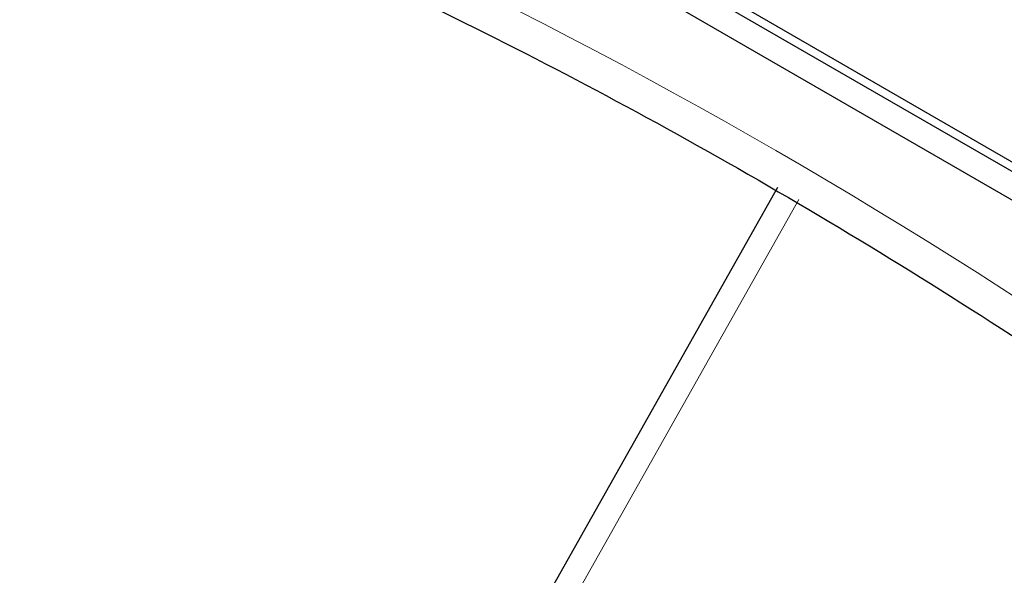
# Paper-space layout 'Blatt2' of a CAD drawing. Header units: millimetres. Extents: x 5 to 418, y 2 to 292.
# Tile 12 of 73: x 106.79 to 109.61, y 183.96 to 185.55. Entities that reach past the tile are written whole.
import ezdxf

# ---------------------------------------------------------------- set-up
doc = ezdxf.new("R2010")
doc.units = ezdxf.units.MM

psp = doc.layouts.new('Blatt2')

# ---------------------------------------------------------------- linework, layer by layer
at = {"color": 7, "linetype": 'Continuous', "lineweight": 25}
for p, q in [((102.9268, 188.9012), (114.7119, 182.0978)), ((105.9438, 187.2412), (114.7119, 182.1794)), ((105.9673, 187.2548), (114.7355, 182.193)), ((108.9617, 185.065), (107.8707, 183.1306))]:
    psp.add_line(p, q, dxfattribs=at)
at = {"color": 7, "linetype": 'Continuous', "lineweight": 18}
psp.add_line((109.0235, 185.0312), (107.9326, 183.0969), dxfattribs=at)
psp.add_arc((100.985, 171.362), 15.9449, 50.30384, 69.70154, dxfattribs=at)
at = {"color": 7, "linetype": 'Continuous', "lineweight": 25}
psp.add_open_spline([(106.6422, 186.1381), (106.8007, 186.0803), (107.2618, 185.9123), (108.0365, 185.5647), (108.9641, 185.0678), (109.8932, 184.4833), (110.6378, 183.9499), (111.0695, 183.6074), (111.196, 183.5071)], degree=3, knots=[0, 0, 0, 0, 0.106109, 0.308603, 0.511101, 0.713584, 0.916095, 1, 1, 1, 1], dxfattribs=at)

doc.saveas('drawing.dxf')
